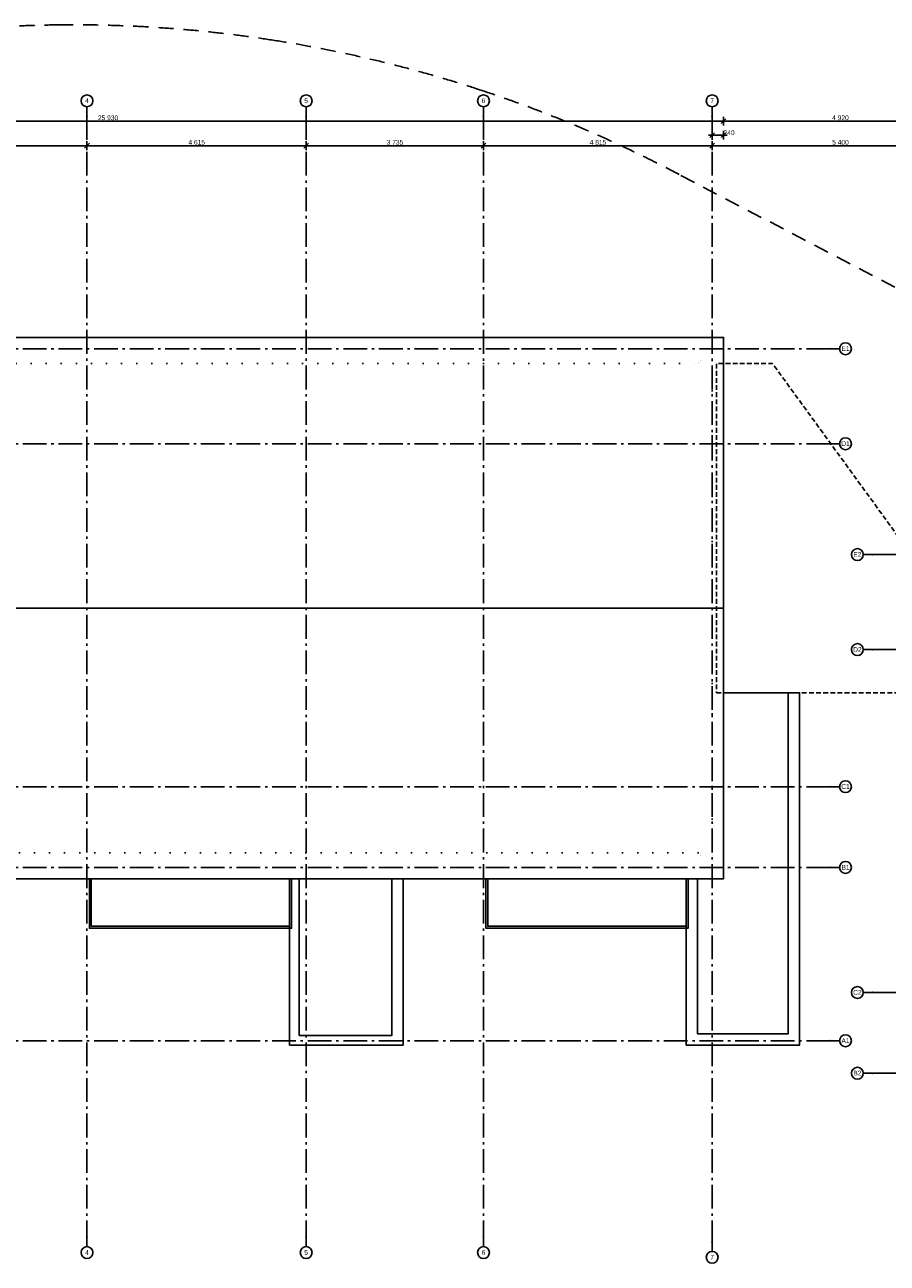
# Model space of a CAD drawing. Header units: millimetres. Extents: x -150 to 340869, y -1115 to 365939.
# Tile 4 of 6: x 288576 to 306738, y 339437 to 365513. Entities that reach past the tile are written whole.
import ezdxf
from ezdxf.enums import TextEntityAlignment as Align

# ---------------------------------------------------------------- set-up
doc = ezdxf.new("R2010")
doc.units = ezdxf.units.MM
doc.header["$LTSCALE"] = 0.5
doc.header["$MEASUREMENT"] = 0
for name, pattern in [('Akselinje', [1500, 1000, -200, 100, -200]), ('Lang stiplet', [1058.333302, 634.99999, -423.333311]), ('PLINE', [0]), ('Prikk', [634.99999, 0, -634.99999]), ('Under snittplan', [300, 200, -100])]:
    doc.linetypes.add(name, pattern=pattern)
for name, color, linetype in [('102- Byggegrenser(Nye konstruksjoner)', 7, 'Continuous'), ('26-- Yttertak(Nye konstruksjoner)', 7, 'Continuous'), ('261- Primærkonstruksjon (tak)(Nye konstruksjoner)', 7, 'Continuous'), ('273- Kjøkkeninnredning(Nye konstruksjoner)', 7, 'Continuous'), ('82-- Modullinjer(Nye konstruksjoner)', 7, 'Continuous'), ('842-M___1_50 Målsetting bygning(Nye konstruksjoner)', 7, 'Continuous')]:
    doc.layers.add(name, color=color, linetype=linetype)
doc.styles.add('GENERATED_STYLE_1', font='arial.ttf')
doc.styles.add('GENERATED_STYLE_3', font='arial.ttf')
doc.dimstyles.new('GENERATED_STYLE__1', dxfattribs={"dimtxt": 100, "dimasz": 95, "dimexe": 0.18, "dimexo": 0.0625, "dimgap": 0, "dimtad": 1, "dimtih": 1, "dimtoh": 1, "dimdec": 0, "dimzin": 0, "dimdsep": 46, "dimtxsty": 'GENERATED_STYLE_1', "dimblk": 'ARROWHEAD_6', "dimblk1": 'ARROWHEAD_6', "dimblk2": 'ARROWHEAD_6', "dimcen": 0.09, "dimse1": 1, "dimse2": 1, "dimclrd": 256, "dimclre": 256, "dimclrt": 256, "dimadec": 1, "dimazin": 0, "dimtfac": 1, "dimtdec": 4, "dimtmove": 0, "dimatfit": 3, "dimfxl": 1, "dimtolj": 1, "dimtzin": 0, "dimarcsym": 0})
doc.dimstyles.new('GENERATED_STYLE__2', dxfattribs={"dimtxt": 100, "dimasz": 95, "dimexe": 0.18, "dimexo": 0.0625, "dimgap": 0, "dimtad": 1, "dimtih": 1, "dimtoh": 1, "dimdec": 0, "dimzin": 0, "dimdsep": 46, "dimtxsty": 'GENERATED_STYLE_1', "dimblk": 'ARROWHEAD_6', "dimblk1": 'ARROWHEAD_6', "dimblk2": 'ARROWHEAD_6', "dimcen": 0.09, "dimse1": 1, "dimse2": 1, "dimclrd": 256, "dimclre": 256, "dimclrt": 256, "dimadec": 1, "dimazin": 0, "dimtfac": 1, "dimtdec": 4, "dimtmove": 2, "dimatfit": 3, "dimfxl": 1, "dimtolj": 1, "dimtzin": 0, "dimarcsym": 0})

# ---------------------------------------------------------------- blocks, each defined once
blk = doc.blocks.new('Standard grid marker[4]', base_point=(305735, 347771))
at = {"layer": '82-- Modullinjer(Nye konstruksjoner)', "linetype": 'Akselinje'}
for p, q in [((271735, 347771), (271535, 347771)), ((305535, 347771), (271735, 347771)), ((305535, 347771), (305735, 347771))]:
    blk.add_line(p, q, dxfattribs=at)
at = {"layer": '82-- Modullinjer(Nye konstruksjoner)', "linetype": 'PLINE'}
for centre in [(271410, 347771), (305860, 347771)]:
    blk.add_circle(centre, 125, dxfattribs=at)
at = {"layer": '82-- Modullinjer(Nye konstruksjoner)', "linetype": 'Akselinje'}
for p in [(271735, 347771), (271735, 347771), (305535, 347771), (305535, 347771)]:
    blk.add_point(p, dxfattribs=at)
at = {"layer": '82-- Modullinjer(Nye konstruksjoner)', "style": 'GENERATED_STYLE_3'}
for tag, p in [('AC_MarkerText_1_1', (271410, 347824)), ('AC_MarkerText_1_0', (305860, 347824))]:
    blk.add_attdef(tag, text='', height=100, rotation=360, dxfattribs=at).set_placement(p, align=Align.TOP_CENTER)
blk = doc.blocks.new('Standard grid marker[5]', base_point=(305735, 356691))
at = {"layer": '82-- Modullinjer(Nye konstruksjoner)', "linetype": 'Akselinje'}
for p, q in [((271735, 356691), (271535, 356691)), ((305535, 356691), (271735, 356691)), ((305535, 356691), (305735, 356691))]:
    blk.add_line(p, q, dxfattribs=at)
at = {"layer": '82-- Modullinjer(Nye konstruksjoner)', "linetype": 'PLINE'}
for centre in [(271410, 356691), (305860, 356691)]:
    blk.add_circle(centre, 125, dxfattribs=at)
at = {"layer": '82-- Modullinjer(Nye konstruksjoner)', "linetype": 'Akselinje'}
for p in [(271735, 356691), (271735, 356691), (305535, 356691), (305535, 356691)]:
    blk.add_point(p, dxfattribs=at)
at = {"layer": '82-- Modullinjer(Nye konstruksjoner)', "style": 'GENERATED_STYLE_3'}
for tag, p in [('AC_MarkerText_1_1', (271410, 356744)), ('AC_MarkerText_1_0', (305860, 356744))]:
    blk.add_attdef(tag, text='', height=100, rotation=360, dxfattribs=at).set_placement(p, align=Align.TOP_CENTER)
blk = doc.blocks.new('Standard grid marker[7]', base_point=(305735, 358691))
at = {"layer": '82-- Modullinjer(Nye konstruksjoner)', "linetype": 'Akselinje'}
for p, q in [((271735, 358691), (271535, 358691)), ((305535, 358691), (271735, 358691)), ((305535, 358691), (305735, 358691))]:
    blk.add_line(p, q, dxfattribs=at)
at = {"layer": '82-- Modullinjer(Nye konstruksjoner)', "linetype": 'PLINE'}
for centre in [(271410, 358691), (305860, 358691)]:
    blk.add_circle(centre, 125, dxfattribs=at)
at = {"layer": '82-- Modullinjer(Nye konstruksjoner)', "linetype": 'Akselinje'}
for p in [(271735, 358691), (271735, 358691), (305535, 358691), (305535, 358691)]:
    blk.add_point(p, dxfattribs=at)
at = {"layer": '82-- Modullinjer(Nye konstruksjoner)', "style": 'GENERATED_STYLE_3'}
for tag, p in [('AC_MarkerText_1_1', (271410, 358744)), ('AC_MarkerText_1_0', (305860, 358744))]:
    blk.add_attdef(tag, text='', height=100, rotation=360, dxfattribs=at).set_placement(p, align=Align.TOP_CENTER)
blk = doc.blocks.new('Standard grid marker[9]', base_point=(294501, 363787))
at = {"layer": '82-- Modullinjer(Nye konstruksjoner)', "linetype": 'Akselinje'}
for p, q in [((294501, 363587), (294501, 363787)), ((294501, 363587), (294501, 339987)), ((294501, 339987), (294501, 339787))]:
    blk.add_line(p, q, dxfattribs=at)
at = {"layer": '82-- Modullinjer(Nye konstruksjoner)', "linetype": 'PLINE'}
for centre in [(294501, 363912), (294501, 339662)]:
    blk.add_circle(centre, 125, dxfattribs=at)
at = {"layer": '82-- Modullinjer(Nye konstruksjoner)', "linetype": 'Akselinje'}
for p in [(294501, 363587), (294501, 363587), (294501, 339987), (294501, 339987)]:
    blk.add_point(p, dxfattribs=at)
at = {"layer": '82-- Modullinjer(Nye konstruksjoner)', "style": 'GENERATED_STYLE_3'}
for tag, p in [('AC_MarkerText_1_0', (294501, 363964)), ('AC_MarkerText_1_1', (294501, 339714))]:
    blk.add_attdef(tag, text='', height=100, rotation=360, dxfattribs=at).set_placement(p, align=Align.TOP_CENTER)
blk = doc.blocks.new('Standard grid marker[10]', base_point=(298236, 363787))
at = {"layer": '82-- Modullinjer(Nye konstruksjoner)', "linetype": 'Akselinje'}
for p, q in [((298236, 363587), (298236, 363787)), ((298236, 363587), (298236, 339987)), ((298236, 339987), (298236, 339787))]:
    blk.add_line(p, q, dxfattribs=at)
at = {"layer": '82-- Modullinjer(Nye konstruksjoner)', "linetype": 'PLINE'}
for centre in [(298236, 363912), (298236, 339662)]:
    blk.add_circle(centre, 125, dxfattribs=at)
at = {"layer": '82-- Modullinjer(Nye konstruksjoner)', "linetype": 'Akselinje'}
for p in [(298236, 363587), (298236, 363587), (298236, 339987), (298236, 339987)]:
    blk.add_point(p, dxfattribs=at)
at = {"layer": '82-- Modullinjer(Nye konstruksjoner)', "style": 'GENERATED_STYLE_3'}
for tag, p in [('AC_MarkerText_1_0', (298236, 363965)), ('AC_MarkerText_1_1', (298236, 339715))]:
    blk.add_attdef(tag, text='', height=100, rotation=360, dxfattribs=at).set_placement(p, align=Align.TOP_CENTER)
blk = doc.blocks.new('Standard grid marker[11]', base_point=(303051, 363787))
at = {"layer": '82-- Modullinjer(Nye konstruksjoner)', "linetype": 'Akselinje'}
for p, q in [((303051, 363587), (303051, 363787)), ((303051, 363587), (303051, 339887)), ((303051, 339887), (303051, 339687))]:
    blk.add_line(p, q, dxfattribs=at)
at = {"layer": '82-- Modullinjer(Nye konstruksjoner)', "linetype": 'PLINE'}
for centre in [(303051, 363912), (303051, 339562)]:
    blk.add_circle(centre, 125, dxfattribs=at)
at = {"layer": '82-- Modullinjer(Nye konstruksjoner)', "linetype": 'Akselinje'}
for p in [(303051, 363587), (303051, 363587), (303051, 339887), (303051, 339887)]:
    blk.add_point(p, dxfattribs=at)
at = {"layer": '82-- Modullinjer(Nye konstruksjoner)', "style": 'GENERATED_STYLE_3'}
for tag, p in [('AC_MarkerText_1_0', (303051, 363964)), ('AC_MarkerText_1_1', (303051, 339614))]:
    blk.add_attdef(tag, text='', height=100, rotation=360, dxfattribs=at).set_placement(p, align=Align.TOP_CENTER)
blk = doc.blocks.new('Standard grid marker[13]', base_point=(289886, 363787))
at = {"layer": '82-- Modullinjer(Nye konstruksjoner)', "linetype": 'Akselinje'}
for p, q in [((289886, 363587), (289886, 363787)), ((289886, 363587), (289886, 339987)), ((289886, 339987), (289886, 339787))]:
    blk.add_line(p, q, dxfattribs=at)
at = {"layer": '82-- Modullinjer(Nye konstruksjoner)', "linetype": 'PLINE'}
for centre in [(289886, 363912), (289886, 339662)]:
    blk.add_circle(centre, 125, dxfattribs=at)
at = {"layer": '82-- Modullinjer(Nye konstruksjoner)', "linetype": 'Akselinje'}
for p in [(289886, 363587), (289886, 363587), (289886, 339987), (289886, 339987)]:
    blk.add_point(p, dxfattribs=at)
at = {"layer": '82-- Modullinjer(Nye konstruksjoner)', "style": 'GENERATED_STYLE_3'}
for tag, p in [('AC_MarkerText_1_0', (289886, 363964)), ('AC_MarkerText_1_1', (289886, 339714))]:
    blk.add_attdef(tag, text='', height=100, rotation=360, dxfattribs=at).set_placement(p, align=Align.TOP_CENTER)
blk = doc.blocks.new('Standard grid marker[14]', base_point=(305735, 349471))
at = {"layer": '82-- Modullinjer(Nye konstruksjoner)', "linetype": 'Akselinje'}
for p, q in [((271735, 349471), (271535, 349471)), ((305535, 349471), (271735, 349471)), ((305535, 349471), (305735, 349471))]:
    blk.add_line(p, q, dxfattribs=at)
at = {"layer": '82-- Modullinjer(Nye konstruksjoner)', "linetype": 'PLINE'}
for centre in [(271410, 349471), (305860, 349471)]:
    blk.add_circle(centre, 125, dxfattribs=at)
at = {"layer": '82-- Modullinjer(Nye konstruksjoner)', "linetype": 'Akselinje'}
for p in [(271735, 349471), (271735, 349471), (305535, 349471), (305535, 349471)]:
    blk.add_point(p, dxfattribs=at)
at = {"layer": '82-- Modullinjer(Nye konstruksjoner)', "style": 'GENERATED_STYLE_3'}
for tag, p in [('AC_MarkerText_1_1', (271410, 349524)), ('AC_MarkerText_1_0', (305860, 349524))]:
    blk.add_attdef(tag, text='', height=100, rotation=360, dxfattribs=at).set_placement(p, align=Align.TOP_CENTER)
blk = doc.blocks.new('Standard grid marker[15]', base_point=(305735, 344121))
at = {"layer": '82-- Modullinjer(Nye konstruksjoner)', "linetype": 'Akselinje'}
for p, q in [((271735, 344121), (271535, 344121)), ((305535, 344121), (271735, 344121)), ((305535, 344121), (305735, 344121))]:
    blk.add_line(p, q, dxfattribs=at)
at = {"layer": '82-- Modullinjer(Nye konstruksjoner)', "linetype": 'PLINE'}
for centre in [(271410, 344121), (305860, 344121)]:
    blk.add_circle(centre, 125, dxfattribs=at)
at = {"layer": '82-- Modullinjer(Nye konstruksjoner)', "linetype": 'Akselinje'}
for p in [(271735, 344121), (271735, 344121), (305535, 344121), (305535, 344121)]:
    blk.add_point(p, dxfattribs=at)
at = {"layer": '82-- Modullinjer(Nye konstruksjoner)', "style": 'GENERATED_STYLE_3'}
for tag, p in [('AC_MarkerText_1_1', (271410, 344174)), ('AC_MarkerText_1_0', (305860, 344174))]:
    blk.add_attdef(tag, text='', height=100, rotation=360, dxfattribs=at).set_placement(p, align=Align.TOP_CENTER)
blk = doc.blocks.new('Standard grid marker[28]', base_point=(306235, 354358))
at = {"layer": '82-- Modullinjer(Nye konstruksjoner)', "linetype": 'Akselinje'}
for p, q in [((306435, 354358), (306235, 354358)), ((306435, 354358), (320035, 354358)), ((320035, 354358), (320235, 354358))]:
    blk.add_line(p, q, dxfattribs=at)
at = {"layer": '82-- Modullinjer(Nye konstruksjoner)', "linetype": 'PLINE'}
blk.add_circle((306110, 354358), 125, dxfattribs=at)
at = {"layer": '82-- Modullinjer(Nye konstruksjoner)', "linetype": 'Akselinje'}
blk.add_point((306435, 354358), dxfattribs=at)
blk.add_point((306435, 354358), dxfattribs=at)
at = {"layer": '82-- Modullinjer(Nye konstruksjoner)', "style": 'GENERATED_STYLE_3'}
blk.add_attdef('AC_MarkerText_1', text='', height=100, dxfattribs=at).set_placement((306110, 354411), align=Align.TOP_CENTER)
blk = doc.blocks.new('Standard grid marker[29]', base_point=(306235, 343438))
at = {"layer": '82-- Modullinjer(Nye konstruksjoner)', "linetype": 'Akselinje'}
for p, q in [((306435, 343438), (306235, 343438)), ((306435, 343438), (320035, 343438)), ((320035, 343438), (320235, 343438))]:
    blk.add_line(p, q, dxfattribs=at)
at = {"layer": '82-- Modullinjer(Nye konstruksjoner)', "linetype": 'PLINE'}
blk.add_circle((306110, 343438), 125, dxfattribs=at)
at = {"layer": '82-- Modullinjer(Nye konstruksjoner)', "linetype": 'Akselinje'}
blk.add_point((306435, 343438), dxfattribs=at)
blk.add_point((306435, 343438), dxfattribs=at)
at = {"layer": '82-- Modullinjer(Nye konstruksjoner)', "style": 'GENERATED_STYLE_3'}
blk.add_attdef('AC_MarkerText_1', text='', height=100, dxfattribs=at).set_placement((306110, 343491), align=Align.TOP_CENTER)
blk = doc.blocks.new('Standard grid marker[30]', base_point=(306235, 345138))
at = {"layer": '82-- Modullinjer(Nye konstruksjoner)', "linetype": 'Akselinje'}
for p, q in [((306435, 345138), (306235, 345138)), ((306435, 345138), (320035, 345138)), ((320035, 345138), (320235, 345138))]:
    blk.add_line(p, q, dxfattribs=at)
at = {"layer": '82-- Modullinjer(Nye konstruksjoner)', "linetype": 'PLINE'}
blk.add_circle((306110, 345138), 125, dxfattribs=at)
at = {"layer": '82-- Modullinjer(Nye konstruksjoner)', "linetype": 'Akselinje'}
blk.add_point((306435, 345138), dxfattribs=at)
blk.add_point((306435, 345138), dxfattribs=at)
at = {"layer": '82-- Modullinjer(Nye konstruksjoner)', "style": 'GENERATED_STYLE_3'}
blk.add_attdef('AC_MarkerText_1', text='', height=100, dxfattribs=at).set_placement((306110, 345191), align=Align.TOP_CENTER)
blk = doc.blocks.new('*D37')
at = {"layer": '842-M___1_50 Målsetting bygning(Nye konstruksjoner)', "linetype": 'PLINE'}
for p, q in [((286201, 363017), (286101, 362917)), ((286151, 362874), (286151, 363061)), ((289936, 363017), (289836, 362917)), ((289886, 362874), (289886, 363061)), ((286151, 362967), (289886, 362967))]:
    blk.add_line(p, q, dxfattribs=at)
at = {"layer": '842-M___1_50 Målsetting bygning(Nye konstruksjoner)', "insert": (287847, 362987), "char_height": 100, "attachment_point": 7, "style": 'GENERATED_STYLE_1'}
blk.add_mtext('\\A1;{\\pql;\\fArial|b0|i0|c0|p0;\\W1.000000;3\xa0735}', dxfattribs=at)
blk = doc.blocks.new('ARROWHEAD_6')
at = {"linetype": 'Continuous'}
for p, q in [((0, 0), (-1, 0)), ((-0.5, -0.5), (0.5, 0.5))]:
    blk.add_line(p, q, dxfattribs=at)
blk = doc.blocks.new('*D38')
at = {"layer": '842-M___1_50 Målsetting bygning(Nye konstruksjoner)', "linetype": 'PLINE'}
for p, q in [((289936, 363017), (289836, 362917)), ((289886, 362874), (289886, 363061)), ((294551, 363017), (294451, 362917)), ((294501, 362874), (294501, 363061)), ((289886, 362967), (294501, 362967))]:
    blk.add_line(p, q, dxfattribs=at)
at = {"layer": '842-M___1_50 Målsetting bygning(Nye konstruksjoner)', "insert": (292022, 362987), "char_height": 100, "attachment_point": 7, "style": 'GENERATED_STYLE_1'}
blk.add_mtext('\\A1;{\\pql;\\fArial|b0|i0|c0|p0;\\W1.000000;4\xa0615}', dxfattribs=at)
blk = doc.blocks.new('*D39')
at = {"layer": '842-M___1_50 Målsetting bygning(Nye konstruksjoner)', "linetype": 'PLINE'}
for p, q in [((294551, 363017), (294451, 362917)), ((294501, 362874), (294501, 363061)), ((298286, 363017), (298186, 362917)), ((298236, 362874), (298236, 363061)), ((294501, 362967), (298236, 362967))]:
    blk.add_line(p, q, dxfattribs=at)
at = {"layer": '842-M___1_50 Målsetting bygning(Nye konstruksjoner)', "insert": (296197, 362987), "char_height": 100, "attachment_point": 7, "style": 'GENERATED_STYLE_1'}
blk.add_mtext('\\A1;{\\pql;\\fArial|b0|i0|c0|p0;\\W1.000000;3\xa0735}', dxfattribs=at)
blk = doc.blocks.new('*D40')
at = {"layer": '842-M___1_50 Målsetting bygning(Nye konstruksjoner)', "linetype": 'PLINE'}
for p, q in [((298286, 363017), (298186, 362917)), ((298236, 362874), (298236, 363061)), ((303101, 363017), (303001, 362917)), ((303051, 362874), (303051, 363061)), ((298236, 362967), (303051, 362967))]:
    blk.add_line(p, q, dxfattribs=at)
at = {"layer": '842-M___1_50 Målsetting bygning(Nye konstruksjoner)', "insert": (300472, 362987), "char_height": 100, "attachment_point": 7, "style": 'GENERATED_STYLE_1'}
blk.add_mtext('\\A1;{\\pql;\\fArial|b0|i0|c0|p0;\\W1.000000;4\xa0815}', dxfattribs=at)
blk = doc.blocks.new('*D41')
at = {"layer": '842-M___1_50 Målsetting bygning(Nye konstruksjoner)', "linetype": 'PLINE'}
for p, q in [((303101, 363017), (303001, 362917)), ((303051, 362874), (303051, 363061)), ((308501, 363017), (308401, 362917)), ((308451, 362874), (308451, 363061)), ((303051, 362967), (308451, 362967))]:
    blk.add_line(p, q, dxfattribs=at)
at = {"layer": '842-M___1_50 Målsetting bygning(Nye konstruksjoner)', "insert": (305579, 362987), "char_height": 100, "attachment_point": 7, "style": 'GENERATED_STYLE_1'}
blk.add_mtext('\\A1;{\\pql;\\fArial|b0|i0|c0|p0;\\W1.000000;5\xa0400}', dxfattribs=at)
blk = doc.blocks.new('*D47')
at = {"layer": '842-M___1_50 Målsetting bygning(Nye konstruksjoner)', "linetype": 'PLINE'}
for p, q in [((277411, 363534), (277311, 363434)), ((277361, 363390), (277361, 363578)), ((303341, 363534), (303241, 363434)), ((303291, 363390), (303291, 363578)), ((277286, 363484), (277361, 363484)), ((277361, 363484), (303291, 363484))]:
    blk.add_line(p, q, dxfattribs=at)
at = {"layer": '842-M___1_50 Målsetting bygning(Nye konstruksjoner)', "insert": (290116, 363504), "char_height": 100, "attachment_point": 7, "style": 'GENERATED_STYLE_1'}
blk.add_mtext('\\A1;{\\pql;\\fArial|b0|i0|c0|p0;\\W1.000000;25\xa0930}', dxfattribs=at)
blk = doc.blocks.new('*D48')
at = {"layer": '842-M___1_50 Målsetting bygning(Nye konstruksjoner)', "linetype": 'PLINE'}
for p, q in [((303341, 363534), (303241, 363434)), ((303291, 363390), (303291, 363578)), ((308261, 363534), (308161, 363434)), ((308211, 363390), (308211, 363578)), ((303291, 363484), (308211, 363484))]:
    blk.add_line(p, q, dxfattribs=at)
at = {"layer": '842-M___1_50 Målsetting bygning(Nye konstruksjoner)', "insert": (305579, 363504), "char_height": 100, "attachment_point": 7, "style": 'GENERATED_STYLE_1'}
blk.add_mtext('\\A1;{\\pql;\\fArial|b0|i0|c0|p0;\\W1.000000;4\xa0920}', dxfattribs=at)
blk = doc.blocks.new('*D51')
at = {"layer": '842-M___1_50 Målsetting bygning(Nye konstruksjoner)', "linetype": 'PLINE'}
for p, q in [((303051, 363094), (303051, 363281)), ((303291, 363094), (303291, 363281)), ((302976, 363188), (303051, 363188)), ((303101, 363238), (303001, 363138)), ((303051, 363188), (303291, 363188)), ((303241, 363138), (303341, 363238)), ((303291, 363188), (303366, 363188))]:
    blk.add_line(p, q, dxfattribs=at)
at = {"layer": '842-M___1_50 Målsetting bygning(Nye konstruksjoner)', "insert": (303291, 363188), "char_height": 100, "attachment_point": 7, "style": 'GENERATED_STYLE_1'}
blk.add_mtext('\\A1;{\\pql;\\fArial|b0|i0|c0|p0;\\W1.000000;240}', dxfattribs=at)
blk = doc.blocks.new('Standard grid marker[34]', base_point=(306235, 352358))
at = {"layer": '82-- Modullinjer(Nye konstruksjoner)', "linetype": 'Akselinje'}
for p, q in [((306435, 352358), (306235, 352358)), ((306435, 352358), (320035, 352358)), ((320035, 352358), (320235, 352358))]:
    blk.add_line(p, q, dxfattribs=at)
at = {"layer": '82-- Modullinjer(Nye konstruksjoner)', "linetype": 'PLINE'}
blk.add_circle((306110, 352358), 125, dxfattribs=at)
at = {"layer": '82-- Modullinjer(Nye konstruksjoner)', "linetype": 'Akselinje'}
blk.add_point((306435, 352358), dxfattribs=at)
blk.add_point((306435, 352358), dxfattribs=at)
at = {"layer": '82-- Modullinjer(Nye konstruksjoner)', "style": 'GENERATED_STYLE_3'}
blk.add_attdef('AC_MarkerText_1', text='', height=100, dxfattribs=at).set_placement((306110, 352411), align=Align.TOP_CENTER)

msp = doc.modelspace()

# ---------------------------------------------------------------- linework, layer by layer
at = {"layer": '102- Byggegrenser(Nye konstruksjoner)', "linetype": 'Lang stiplet'}
msp.add_lwpolyline([(308302.7, 359251), (302354.8, 362362.5, 0.0417136), (298187, 364134.5, 0.041233), (293808.8, 365188.3, 0.0410074), (289311.5, 365511.7, 0.0410699), (284786.5, 365093)], format="xyb", dxfattribs=at)
at = {"layer": '26-- Yttertak(Nye konstruksjoner)', "linetype": 'Under snittplan', "flags": 128}
msp.add_lwpolyline([(303141, 351447.8), (308360.9, 351447.8), (308360.9, 352447.8), (308360.9, 354447.8), (307179.6, 354447.8), (304322.3, 358380.6), (303141, 358380.6), (303141, 356780.6)], close=True, dxfattribs=at)
at = {"layer": '261- Primærkonstruksjon (tak)(Nye konstruksjoner)', "linetype": 'PLINE', "flags": 128}
for points in [[(277361, 358930.6), (303291, 358930.6)], [(303291, 358930.6), (303291, 353230.7)], [(303291, 353230.7), (277361, 353230.7)], [(277361, 353230.7), (303291, 353230.7)], [(303291, 353230.7), (303291, 347530.7)], [(303291, 347530.7), (277361, 347530.7)]]:
    msp.add_lwpolyline(points, dxfattribs=at)
at = {"layer": '261- Primærkonstruksjon (tak)(Nye konstruksjoner)', "linetype": 'Prikk', "flags": 128}
for points in [[(277911, 358380.6), (302754, 358380.6)], [(302754, 358393.6), (302802, 358393.6)], [(302754, 358380.6), (302754, 358393.6)], [(302802, 358393.6), (302802, 358441.6)], [(302802, 358441.6), (302803, 358441.6)], [(302803, 358442.6), (303051, 358442.6)], [(302803, 358441.6), (302803, 358442.6)], [(303051, 358442.6), (303051, 353230.7)], [(303051, 353230.7), (277601, 353230.7)], [(277601, 353230.7), (303051, 353230.7)], [(303051, 353230.7), (303051, 348018.7)], [(302754, 348080.7), (277911, 348080.7)], [(302754, 348067.7), (302754, 348080.7)], [(302802, 348067.7), (302754, 348067.7)], [(302802, 348019.7), (302802, 348067.7)], [(302803, 348019.7), (302802, 348019.7)], [(302803, 348018.7), (302803, 348019.7)], [(303051, 348018.7), (302803, 348018.7)]]:
    msp.add_lwpolyline(points, dxfattribs=at)
at = {"layer": '273- Kjøkkeninnredning(Nye konstruksjoner)', "linetype": 'PLINE', "flags": 128}
for points in [[(303291, 353230.7), (303291, 358930.6), (277361, 358930.6), (277361, 353230.7)], [(302503, 344030.7), (304891, 344030.7), (304891, 347730.7), (304891, 351447.8), (303291, 351447.8), (303291, 347530.7), (302503, 347530.7)], [(302741, 344268.7), (304653, 344268.7), (304653, 347730.7), (304653, 351447.8), (303291, 351447.8), (303291, 347530.7), (302741, 347530.7)], [(289936, 347530.7), (289976, 347530.7), (289976, 346530.7), (294153, 346530.7), (294153, 347530.7), (294193, 347530.7), (294193, 346490.7), (289936, 346490.7)], [(289976, 347530.7), (294153, 347530.7), (294153, 346530.7), (289976, 346530.7)], [(294153, 344030.7), (296541, 344030.7), (296541, 347530.7), (294153, 347530.7)], [(294353, 344230.7), (296303, 344230.7), (296303, 347530.7), (294353, 347530.7)], [(298286, 347530.7), (298326, 347530.7), (298326, 346530.7), (302503, 346530.7), (302503, 347530.7), (302543, 347530.7), (302543, 346490.7), (298286, 346490.7)], [(298326, 347530.7), (302503, 347530.7), (302503, 346530.7), (298326, 346530.7)]]:
    msp.add_lwpolyline(points, close=True, dxfattribs=at)
at = {"layer": '273- Kjøkkeninnredning(Nye konstruksjoner)', "flags": 128}
msp.add_lwpolyline([(277361, 347530.7), (303291, 347530.7), (303291, 353230.7), (277361, 353230.7)], close=True, dxfattribs=at)

# ---------------------------------------------------------------- block references
at = {"layer": '82-- Modullinjer(Nye konstruksjoner)', "linetype": 'PLINE'}
ref = msp.add_blockref('Standard grid marker[13]', (289886, 363787.1), dxfattribs=at)
ref.add_attrib('AC_MarkerText_1', '4', dxfattribs={"color": 7, "height": 100, "rotation": 360, "style": 'GENERATED_STYLE_3'}).set_placement((289886, 363963.5), align=Align.TOP_CENTER)
ref.add_attrib('AC_MarkerText_1_1', '4', dxfattribs={"color": 7, "height": 100, "rotation": 360, "style": 'GENERATED_STYLE_3'}).set_placement((289886, 339713.5), align=Align.TOP_CENTER)
ref = msp.add_blockref('Standard grid marker[9]', (294501, 363787.1), dxfattribs=at)
ref.add_attrib('AC_MarkerText_1', '5', dxfattribs={"color": 7, "height": 100, "rotation": 360, "style": 'GENERATED_STYLE_3'}).set_placement((294501, 363963.5), align=Align.TOP_CENTER)
ref.add_attrib('AC_MarkerText_1_1', '5', dxfattribs={"color": 7, "height": 100, "rotation": 360, "style": 'GENERATED_STYLE_3'}).set_placement((294501, 339713.5), align=Align.TOP_CENTER)
ref = msp.add_blockref('Standard grid marker[10]', (298236, 363787.1), dxfattribs=at)
ref.add_attrib('AC_MarkerText_1', '6', dxfattribs={"color": 7, "height": 100, "rotation": 360, "style": 'GENERATED_STYLE_3'}).set_placement((298236, 363965.3), align=Align.TOP_CENTER)
ref.add_attrib('AC_MarkerText_1_1', '6', dxfattribs={"color": 7, "height": 100, "rotation": 360, "style": 'GENERATED_STYLE_3'}).set_placement((298236, 339715.3), align=Align.TOP_CENTER)
ref = msp.add_blockref('Standard grid marker[11]', (303051, 363787.1), dxfattribs=at)
ref.add_attrib('AC_MarkerText_1', '7', dxfattribs={"color": 7, "height": 100, "rotation": 360, "style": 'GENERATED_STYLE_3'}).set_placement((303051, 363963.5), align=Align.TOP_CENTER)
ref.add_attrib('AC_MarkerText_1_1', '7', dxfattribs={"color": 7, "height": 100, "rotation": 360, "style": 'GENERATED_STYLE_3'}).set_placement((303051, 339613.5), align=Align.TOP_CENTER)
ref = msp.add_blockref('Standard grid marker[7]', (305734.8, 358690.6), dxfattribs=at)
ref.add_attrib('AC_MarkerText_1', 'E1', dxfattribs={"color": 7, "height": 100, "rotation": 360, "style": 'GENERATED_STYLE_3'}).set_placement((305859.8, 358744.3), align=Align.TOP_CENTER)
ref.add_attrib('AC_MarkerText_1_1', 'E1', dxfattribs={"color": 7, "height": 100, "rotation": 360, "style": 'GENERATED_STYLE_3'}).set_placement((271409.8, 358744.3), align=Align.TOP_CENTER)
ref = msp.add_blockref('Standard grid marker[5]', (305734.8, 356690.6), dxfattribs=at)
ref.add_attrib('AC_MarkerText_1', 'D1', dxfattribs={"color": 7, "height": 100, "rotation": 360, "style": 'GENERATED_STYLE_3'}).set_placement((305859.8, 356744.3), align=Align.TOP_CENTER)
ref.add_attrib('AC_MarkerText_1_1', 'D1', dxfattribs={"color": 7, "height": 100, "rotation": 360, "style": 'GENERATED_STYLE_3'}).set_placement((271409.8, 356744.3), align=Align.TOP_CENTER)
ref = msp.add_blockref('Standard grid marker[28]', (306234.8, 354357.8), dxfattribs=at)
ref.add_attrib('AC_MarkerText_1', 'E2', dxfattribs={"color": 7, "height": 100, "style": 'GENERATED_STYLE_3'}).set_placement((306109.8, 354411), align=Align.TOP_CENTER)
ref = msp.add_blockref('Standard grid marker[34]', (306234.8, 352357.8), dxfattribs=at)
ref.add_attrib('AC_MarkerText_1', 'D2', dxfattribs={"color": 7, "height": 100, "style": 'GENERATED_STYLE_3'}).set_placement((306109.8, 352411), align=Align.TOP_CENTER)
ref = msp.add_blockref('Standard grid marker[14]', (305734.8, 349470.7), dxfattribs=at)
ref.add_attrib('AC_MarkerText_1', 'C1', dxfattribs={"color": 7, "height": 100, "rotation": 360, "style": 'GENERATED_STYLE_3'}).set_placement((305859.8, 349524.4), align=Align.TOP_CENTER)
ref.add_attrib('AC_MarkerText_1_1', 'C1', dxfattribs={"color": 7, "height": 100, "rotation": 360, "style": 'GENERATED_STYLE_3'}).set_placement((271409.8, 349524.4), align=Align.TOP_CENTER)
ref = msp.add_blockref('Standard grid marker[4]', (305734.8, 347770.7), dxfattribs=at)
ref.add_attrib('AC_MarkerText_1', 'B1', dxfattribs={"color": 7, "height": 100, "rotation": 360, "style": 'GENERATED_STYLE_3'}).set_placement((305859.8, 347824.4), align=Align.TOP_CENTER)
ref.add_attrib('AC_MarkerText_1_1', 'B1', dxfattribs={"color": 7, "height": 100, "rotation": 360, "style": 'GENERATED_STYLE_3'}).set_placement((271409.8, 347824.4), align=Align.TOP_CENTER)
ref = msp.add_blockref('Standard grid marker[30]', (306234.8, 345137.8), dxfattribs=at)
ref.add_attrib('AC_MarkerText_1', 'C2', dxfattribs={"color": 7, "height": 100, "style": 'GENERATED_STYLE_3'}).set_placement((306109.8, 345191), align=Align.TOP_CENTER)
ref = msp.add_blockref('Standard grid marker[15]', (305734.8, 344120.7), dxfattribs=at)
ref.add_attrib('AC_MarkerText_1', 'A1', dxfattribs={"color": 7, "height": 100, "rotation": 360, "style": 'GENERATED_STYLE_3'}).set_placement((305859.8, 344174.4), align=Align.TOP_CENTER)
ref.add_attrib('AC_MarkerText_1_1', 'A1', dxfattribs={"color": 7, "height": 100, "rotation": 360, "style": 'GENERATED_STYLE_3'}).set_placement((271409.8, 344174.4), align=Align.TOP_CENTER)
ref = msp.add_blockref('Standard grid marker[29]', (306234.8, 343437.9), dxfattribs=at)
ref.add_attrib('AC_MarkerText_1', 'B2', dxfattribs={"color": 7, "height": 100, "style": 'GENERATED_STYLE_3'}).set_placement((306109.8, 343491), align=Align.TOP_CENTER)

# ---------------------------------------------------------------- dimensions: what is measured, and where the dimension line sits
at = {"layer": '842-M___1_50 Målsetting bygning(Nye konstruksjoner)', "linetype": 'Continuous'}
for base, p1, p2, dimstyle, picture, middle in [((303291, 363483.8), (277361, 358748.8), (303291, 358748.8), 'GENERATED_STYLE__1', '*D47', (290325.9, 363553.8)), ((289886, 362967.4), (286151, 363912.1), (289886, 363912.1), 'GENERATED_STYLE__1', '*D37', (288018.5, 363037.4)), ((294501, 362967.4), (289886, 363912.1), (294501, 363912.1), 'GENERATED_STYLE__1', '*D38', (292193.5, 363037.4)), ((298236, 362967.4), (294501, 363912.1), (298236, 363912.1), 'GENERATED_STYLE__1', '*D39', (296368.5, 363037.4)), ((303051, 362967.4), (298236, 363912.1), (303051, 363912.1), 'GENERATED_STYLE__1', '*D40', (300643.5, 363037.4)), ((303291, 363187.6), (303051, 363787.1), (303291, 358930.6), 'GENERATED_STYLE__2', '*D51', (303405.2, 363237.6)), ((308450.9, 362967.4), (303051, 363912.1), (308450.9, 363912.1), 'GENERATED_STYLE__1', '*D41', (305750.9, 363037.4)), ((308210.9, 363483.8), (303291, 358748.8), (308210.9, 354394.2), 'GENERATED_STYLE__1', '*D48', (305750.9, 363553.8))]:
    dim = msp.add_linear_dim(base=base, p1=p1, p2=p2, dimstyle=dimstyle, dxfattribs=at)
    dim.commit()
    dim.dimension.update_dxf_attribs({"geometry": picture, "text_midpoint": middle, "dimtype": 160})

doc.saveas('drawing.dxf')
